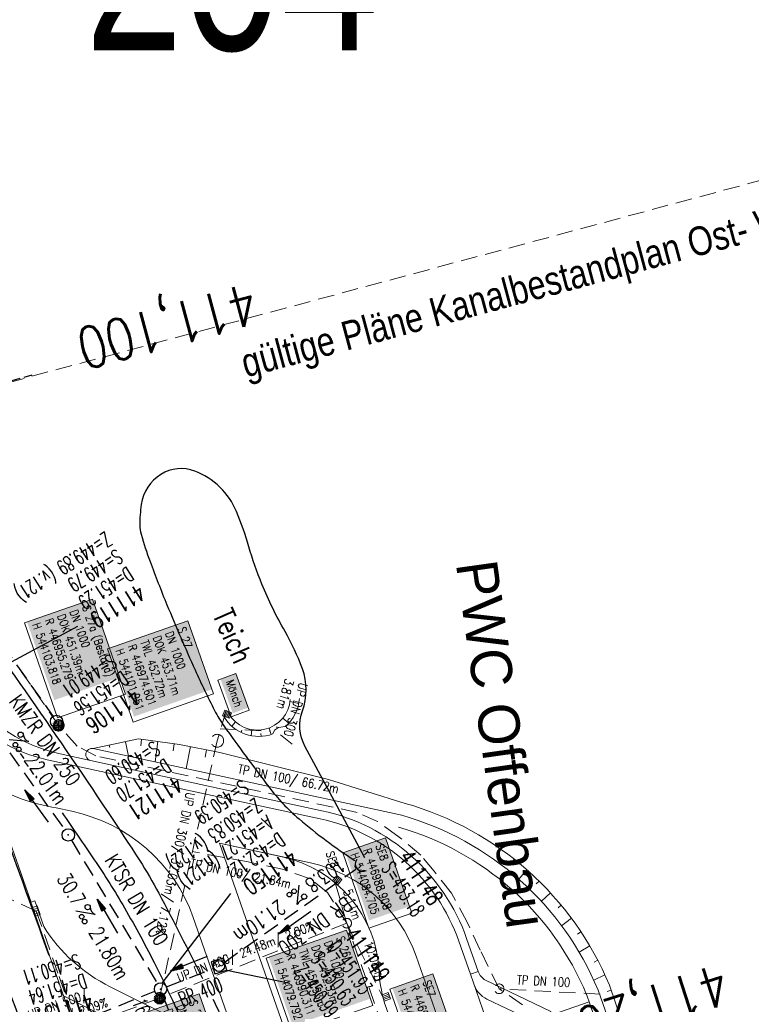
# Model space of a CAD drawing. Extents: x 446577 to 447240, y 443630 to 444842.
# Tile 47 of 71: x 446951 to 447040, y 444069 to 444189. Entities that reach past the tile are written whole.
import ezdxf
from ezdxf.enums import TextEntityAlignment as Align

# ---------------------------------------------------------------- set-up
doc = ezdxf.new("R2010")
doc.units = 0
doc.header["$LTSCALE"] = 2
doc.header["$MEASUREMENT"] = 0
for name, pattern in [('AUSGEZOGEN', [0]), ('GESTRICH-X2', [1.5, 1, -0.5]), ('GESTRICHELT', [0.75, 0.5, -0.25]), ('LINE_LT_1', [1.5, 1, -0.5])]:
    doc.linetypes.add(name, pattern=pattern)
doc.layers.get('0').update_dxf_attribs({"linetype": 'AUSGEZOGEN'})
for name, color, linetype in [('Beschriftung', 7, 'CONTINUOUS'), ('FBR', 8, 'CONTINUOUS'), ('GLOBAL', 7, 'CONTINUOUS'), ('HEKTOM', 250, 'GESTRICHELT'), ('Hintergrund', 7, 'CONTINUOUS'), ('Hintergrundplan', 7, 'CONTINUOUS'), ('KANAL', 7, 'GESTRICH-X2'), ('neu', 7, 'CONTINUOUS'), ('PFEIL', 7, 'CONTINUOUS'), ('Planeinteilung', 6, 'CONTINUOUS'), ('RRB', 4, 'AUSGEZOGEN'), ('SCHACHTNR', 6, 'CONTINUOUS'), ('SCHRIFT', 7, 'AUSGEZOGEN'), ('SCHSYMBOL', 7, 'AUSGEZOGEN'), ('TEXTO', 4, 'CONTINUOUS'), ('TEXTU', 4, 'CONTINUOUS')]:
    doc.layers.add(name, color=color, linetype=linetype)
doc.styles.add('12', font='arial.ttf', dxfattribs={"width": 0.8, "height": 1})
doc.styles.add('5', font='txt_____.ttf', dxfattribs={"width": 0.8, "height": 1})
doc.styles.add('6', font='txt_____.ttf', dxfattribs={"width": 0.8, "height": 1})
doc.styles.add('8', font='txt_____.ttf', dxfattribs={"width": 0.8, "height": 1})
doc.styles.add('ROMANS', font='romans.shx', dxfattribs={"width": 0.8})
doc.styles.add('UNIR-H', font='unir_h.shx', dxfattribs={"width": 0.8})
doc.styles.add('UNIR-O', font='unir_o.shx', dxfattribs={"height": 2.5})

# ---------------------------------------------------------------- blocks, each defined once
blk = doc.blocks.new('GST')
at = {"color": 0}
blk.add_circle((0, 0), 0.75, dxfattribs=at)
blk.add_point((0, 0), dxfattribs=at)
blk = doc.blocks.new('10')
blk.add_blockref('GST', (0, 0))
blk = doc.blocks.new('PFEIL2')
at = {"color": 0}
for p, q in [((0.88, 0), (-2.4, -0.01)), ((0.88, -0.27), (0.88, 0.28)), ((0.88, 0.28), (2.43, 0.01)), ((0.91, 0.27), (0.88, 0.26)), ((0.97, 0.26), (0.88, 0.25)), ((1.02, 0.25), (0.88, 0.23)), ((1.07, 0.24), (0.88, 0.21)), ((1.13, 0.23), (0.88, 0.19)), ((1.18, 0.22), (0.88, 0.17)), ((1.24, 0.21), (0.88, 0.15)), ((1.29, 0.21), (0.88, 0.14)), ((1.34, 0.2), (0.88, 0.12)), ((1.4, 0.19), (0.88, 0.1)), ((1.45, 0.18), (0.88, 0.08)), ((1.51, 0.17), (0.88, 0.06)), ((1.56, 0.16), (0.88, 0.04)), ((1.61, 0.15), (0.88, 0.02)), ((1.67, 0.14), (0.88, 0.01)), ((1.72, 0.13), (0.88, -0.01)), ((1.78, 0.12), (0.88, -0.03)), ((1.83, 0.11), (0.88, -0.05)), ((1.88, 0.1), (0.88, -0.07)), ((1.94, 0.09), (0.88, -0.09)), ((2.05, 0.08), (0.88, -0.12)), ((1.99, 0.08), (0.88, -0.11)), ((2.1, 0.07), (0.88, -0.14)), ((2.15, 0.06), (0.88, -0.16)), ((2.21, 0.05), (0.88, -0.18)), ((2.26, 0.04), (0.88, -0.2)), ((2.32, 0.03), (0.88, -0.22)), ((2.37, 0.02), (0.88, -0.23)), ((2.42, 0.01), (0.88, -0.25)), ((2.43, 0.01), (0.88, -0.27))]:
    blk.add_line(p, q, dxfattribs=at)
blk = doc.blocks.new('PROM')
blk.add_line((1.57, 1.82), (0.02, 0.02))
for centre, radius in [((0.32, 1.51), 0.317), ((0.94, 0.29), 0.283), ((1.64, 0.29), 0.283)]:
    blk.add_circle(centre, radius)
blk.add_arc((0.99, 2.68), 1.03, 239.1414, 303.3549)
blk = doc.blocks.new('20')
blk.add_lwpolyline([(-0.75, -0.75), (0.75, -0.75), (0.75, 0.75), (-0.75, 0.75)], close=True)
blk.add_circle((0, 0), 0.676)
blk.add_point((0, 0))
blk = doc.blocks.new('40')
at = {"color": 0}
blk.add_arc((0.02, 0.31), 0.91, 192.5363, 347.4637, dxfattribs=at)
blk.add_point((0, 0), dxfattribs=at)
blk = doc.blocks.new('SK-quadrat Rand')
at = {"color": 18, "lineweight": 9, "true_color": 0x000000}
for p, q in [((-0.4, 0.8), (-0.4, 0)), ((-0.4, 0.8), (0.4, 0.8)), ((-0.4, 0), (0.4, 0)), ((-0.2, 0.8), (-0.2, 0)), ((0, 0.8), (0, 0)), ((0.2, 0.8), (0.2, 0)), ((0.4, 0.8), (0.4, 0))]:
    blk.add_line(p, q, dxfattribs=at)
blk = doc.blocks.new('Muldenschacht')
at = {"color": 18, "lineweight": 9, "true_color": 0x000000}
for p, q in [((-0.599087, 0.002979), (-0.699187, 0.002979)), ((-0.569691, 0.188574), (-0.664892, 0.219507)), ((-0.492399, 0.083917), (-0.591181, 0.100105)), ((-0.484382, 0.356002), (-0.565365, 0.41484)), ((-0.444073, 0.230912), (-0.53319, 0.276499)), ((0.502013, 0.002979), (-0.498987, 0.002979)), ((0.474843, 0.165641), (-0.471817, 0.165641)), ((-0.350626, 0.358645), (-0.421053, 0.429778)), ((-0.351511, 0.488874), (-0.410348, 0.569857)), ((0.38186, 0.328304), (-0.378834, 0.328304)), ((-0.228204, 0.447647), (-0.274147, 0.536581)), ((-0.215015, 0.669384), (-0.184082, 0.574183)), ((-0.096655, 0.595502), (-0.080293, 0.496748)), ((0.001562, 0.503479), (0.001464, -0.497521)), ((0.001513, 0.703679), (0.001513, 0.603579)), ((0.093794, 0.596447), (0.078414, 0.497536)), ((0.218041, 0.669384), (0.187109, 0.574183)), ((0.271415, 0.539517), (0.226431, 0.450094)), ((0.413374, 0.569857), (0.354537, 0.488874)), ((0.425748, 0.42812), (0.355042, 0.357263)), ((0.447803, 0.22953), (0.537061, 0.27484)), ((0.568391, 0.41484), (0.487409, 0.356002)), ((0.4959, 0.080963), (0.594778, 0.096559)), ((0.572718, 0.188574), (0.667918, 0.219507)), ((0.602083, 0.008988), (0.702178, 0.00999)), ((-0.569691, -0.182617), (-0.664892, -0.21355)), ((-0.493148, -0.073251), (-0.59208, -0.088497)), ((-0.484382, -0.350045), (-0.565365, -0.408882)), ((-0.445326, -0.222488), (-0.534694, -0.267581)), ((0.474843, -0.159684), (-0.471817, -0.159684)), ((-0.352742, -0.35058), (-0.423593, -0.421292)), ((-0.351511, -0.482917), (-0.410348, -0.5639)), ((0.38186, -0.322346), (-0.378834, -0.322346)), ((-0.228006, -0.441793), (-0.273909, -0.530747)), ((-0.184082, -0.568226), (-0.215015, -0.663427)), ((-0.079489, -0.490923), (-0.095689, -0.589704)), ((0.001513, -0.597621), (0.001513, -0.697721)), ((0.079714, -0.491374), (0.095355, -0.590245)), ((0.187109, -0.568226), (0.218041, -0.663427)), ((0.271696, -0.533418), (0.226665, -0.444019)), ((0.354537, -0.482917), (0.413374, -0.5639)), ((0.426841, -0.421069), (0.355953, -0.350395)), ((0.446654, -0.225822), (0.535682, -0.271583)), ((0.487409, -0.350045), (0.568391, -0.408882)), ((0.496174, -0.073247), (0.595107, -0.088493)), ((0.572718, -0.182617), (0.667918, -0.21355))]:
    blk.add_line(p, q, dxfattribs=at)
for radius in [0.7007, 0.6006, 0.5005]:
    blk.add_circle((0.001513, 0.002979), radius, dxfattribs=at)
blk = doc.blocks.new('SK-rechteck Mitt')
at = {"color": 18, "lineweight": 9, "true_color": 0x000000}
for p, q in [((-0.375, 0.2), (-0.375, -0.2)), ((-0.375, 0.2), (0.375, 0.2)), ((-0.1875, 0.2), (-0.1875, -0.2)), ((0, 0.2), (0, -0.2)), ((0.1875, 0.2), (0.1875, -0.2)), ((0.375, 0.2), (0.375, -0.2)), ((-0.375, -0.2), (0.375, -0.2))]:
    blk.add_line(p, q, dxfattribs=at)
blk = doc.blocks.new('Schacht')
at = {"color": 18, "lineweight": 9, "true_color": 0x000000}
blk.add_circle((0, 0), 0.779, dxfattribs=at)

msp = doc.modelspace()

# ---------------------------------------------------------------- linework, layer by layer
at = {"layer": 'Beschriftung', "color": 18, "lineweight": 9, "true_color": 0x000000}
for points in [[(446959.62, 444118.58), (446963.65, 444107.04), (446955.4, 444104.16), (446951.37, 444115.7), (446959.62, 444118.58)], [(446971.22, 444115.95), (446974.32, 444107.07), (446964.56, 444103.66), (446961.46, 444112.54), (446971.22, 444115.95)], [(446977.07, 444109.55), (446978.68, 444105.08), (446976.49, 444104.29), (446974.87, 444108.76), (446977.07, 444109.55)], [(446995.25, 444089.61), (446998.44, 444080.47), (446993.22, 444078.65), (446990.03, 444087.79), (446995.25, 444089.61)], [(446990.49, 444078.4), (446993.68, 444069.26), (446983.93, 444065.85), (446980.74, 444074.99), (446990.49, 444078.4)], [(447000.99, 444073.08), (447004.22, 444063.81), (446999, 444061.98), (446995.76, 444071.25), (447000.99, 444073.08)], [(446972.59, 444070.68), (446975.83, 444061.42), (446966.08, 444058), (446962.84, 444067.27), (446972.59, 444070.68)]]:
    msp.add_lwpolyline(points, close=True, dxfattribs=at)
at = {"layer": 'FBR'}
for points in [[(446912.74, 444165.89, 0.00836), (446918.91, 444155.05, 0.011062), (446923.9, 444147.04, 0.002516), (446929.34, 444138.79, 0.004508), (446932.45, 444134.23, 0.004459), (446937.9, 444126.53, -0.002502), (446947.67, 444112.83, -0.004141), (446957.68, 444098.4, -0.005257), (446965.35, 444086.88, -0.023187), (446967.7, 444082.87, -0.005092), (446973.01, 444072.53, -0.027516)], [(446906.28, 444163.06, 0.003557), (446913.22, 444136.34, 0.004717), (446918.78, 444116.27, 0.000024), (446923.21, 444100.88, 0.003676), (446923.24, 444100.78, 0.000171), (446925.25, 444094.15, 0.000048), (446932.44, 444070.52, 0.000065), (446938.91, 444049.29, 0.003486), (446939.03, 444048.9, 0.003745), (446939.22, 444048.32, 0.000068), (446950.07, 444016.11, 0.000011), (446956.46, 443997.14, 0.001698), (446956.5, 443997.02, 0.000349), (446956.71, 443996.41, 0.000013), (446962.54, 443979.58, 0.000005), (446967.37, 443965.64, 0.00002), (446968.62, 443962.01, 0.001124), (446976.57, 443939.23, -0.000431), (446996.33, 443882.82)], [(446950.86, 444099.84, -0.000124), (446951.3, 444099.23, -0.004459)], [(446954.37, 444075.32, 0.001334), (446948.01, 444092.95, -0.039131)], [(446955.94, 444092.64, -0.003356), (446959.85, 444086.95, -0.017564), (446963.52, 444081.1, -0.015019), (446967.36, 444074, -0.011732), (446970.49, 444067.38, -0.021738), (446971.94, 444063.71, -0.002856), (446972.82, 444061.11, 0.004452), (446973.38, 444059.45, 0.000827), (446975.66, 444053.02, -0.00188)], [(446980.91, 443981.44, -0.00016), (446969.63, 444013.76, 0.000226), (446960.63, 444039.54, 0.000413), (446960.22, 444040.7, 0.000011), (446944.42, 444085.64, 0.000087), (446942.55, 444090.96, 0.001149)], [(446974.26, 444070.01, -0.000548), (446974.82, 444068.88, -0.027516), (446975.83, 444066.5, -0.010719), (446977.95, 444060.21)]]:
    msp.add_lwpolyline(points, format="xyb", dxfattribs=at)
at = {"layer": 'HEKTOM'}
msp.add_line((446942.64, 444143.17), (446952.64, 444145.88), dxfattribs=at)
at = {"layer": 'Hintergrund', "color": 254, "lineweight": 18, "true_color": 0xcccccc}
for p, q in [((446984.68, 444105.89), (446983.64, 444106.17)), ((446983.5, 444103.54), (446982.75, 444104.12)), ((446984.31, 444104.75), (446984.02, 444104.88)), ((446976.57, 444103.14), (446977.02, 444103.68)), ((446977.69, 444102.4), (446977.77, 444102.66)), ((446978.92, 444102), (446979, 444102.73)), ((446981.35, 444102.16), (446981.08, 444102.93)), ((446981.75, 444102.68), (446981.55, 444102.22)), ((446982.25, 444102.98), (446981.75, 444102.68)), ((446982.12, 444102.9), (446981.98, 444103.08)), ((446983.05, 444103.11), (446982.25, 444102.98)), ((446965.59, 444101.55), (446965.49, 444100.78)), ((446980.12, 444101.92), (446980.09, 444102.25)), ((446959.72, 444100.44), (446959.72, 444100.44)), ((446961.68, 444100.85), (446961.74, 444100.56)), ((446963.63, 444101.27), (446964, 444099.52)), ((446967.58, 444101.29), (446967.25, 444098.81)), ((446969.56, 444101.03), (446969.45, 444100.15)), ((446971.53, 444100.69), (446971, 444098)), ((446973.49, 444100.3), (446973.31, 444099.39)), ((446947.16, 444096.05), (446951.77, 444082.91)), ((447010.88, 444087), (447010.57, 444086.6)), ((447012.42, 444085.71), (447011.42, 444084.59)), ((447013.88, 444084.35), (447013.53, 444084)), ((446989.86, 443974.16), (446951.79, 444082.83)), ((447015.27, 444082.92), (447014.17, 444081.9)), ((447016.59, 444081.41), (447016.2, 444081.09)), ((447017.82, 444079.84), (447016.62, 444078.94)), ((447018.97, 444078.2), (447018.56, 444077.92)), ((447020.04, 444076.51), (447018.75, 444075.74)), ((447021.01, 444074.76), (447020.57, 444074.53)), ((447036.06, 443985.95), (447005.54, 444073.06)), ((447021.89, 444072.96), (447020.53, 444072.34)), ((446961.77, 444071.53), (446977.41, 444063.76)), ((446956.13, 444070.42), (446979.07, 444059.03)), ((447044.27, 444000.29), (447019.64, 444070.63)), ((447022.64, 444071.11), (447022.17, 444070.95))]:
    msp.add_line(p, q, dxfattribs=at)
for points in [[(446942.25, 444111.56, 0.260177), (446955.71, 444099.8), (446959.4, 444098.98)], [(447005.54, 444073.06), (447004.15, 444077.05, 0.260942), (446987.3, 444091.92), (446954.12, 444099.09, -0.263706), (446940.87, 444110.91)], [(446976.2, 444104.68, 0.739646), (446983.66, 444106.39)], [(446983.05, 444103.11, 0.201316), (446984.77, 444106.53)], [(446975.59, 444104.32, 0.360775), (446981.55, 444102.22)], [(446959.72, 444100.44), (446965.21, 444101.6), (446970.19, 444100.95), (446975.09, 444099.98), (446988.32, 444096.67), (446997.62, 444093.78, -0.229036), (447022.44, 444071.7), (447024.62, 444065.27)], [(446959.72, 444100.44, 1), (446959.4, 444098.98)], [(447058.04, 443898.17), (447060.45, 443908.25, 0.142317), (447059.59, 443926.35), (447038.72, 443985.93), (447045.75, 444000.55), (447021.05, 444071.13, 0.229036), (446997.21, 444092.34), (446959.72, 444100.44)], [(447006.49, 444073.39), (447005.09, 444077.38, 0.260872), (446987.51, 444092.9), (446959.4, 444098.98)], [(446947.16, 444096.05, 0.081099), (446955.22, 444093.23), (446957.11, 444092.82, -0.261684), (446971.88, 444079.94), (446977.53, 444063.8)], [(447019.67, 444070.55, 0.229036), (446996.8, 444090.9)], [(446995.3, 444069.02, -0.073165), (446994.47, 444073.31, 0.340625), (446982.66, 444087.3), (446975.08, 444088.94)], [(447019.09, 444017.77), (446998.96, 444075.23, 0.260942), (446986.14, 444086.55), (446982.67, 444087.3)], [(447052.14, 443907.87, 0.25604), (447048.34, 443921.78, -0.108089), (447044.98, 443927.23), (447034.87, 443956.09, -0.198913), (447035, 443958.38), (447037.29, 443963.15, 0.198913), (447037.42, 443965.45), (447036.59, 443967.81, 0.198904), (447035.06, 443969.52), (447030.29, 443971.81, -0.198904), (447028.76, 443973.52), (447027.48, 443977.18, -0.198904), (447027.61, 443979.47), (447029.9, 443984.24, 0.198823), (447030.03, 443986.53), (447019.09, 444017.77, 0.198905), (447017.56, 444019.48), (447012.79, 444021.77, -0.198904), (447011.26, 444023.48), (446998.61, 444059.59), (446995.3, 444069.02, -0.073165), (446994.47, 444073.31, 0.340428), (446982.67, 444087.3)], [(446953.72, 444078.82, 0.138326), (446961.77, 444071.53)], [(447005.54, 444073.06), (447006.49, 444073.39, 0.178875), (447007.39, 444072.31), (447015.3, 444068.51), (447015.98, 444066.54)], [(447036.18, 443985.61, -0.198904), (447036.31, 443987.9), (447038.6, 443992.67, 0.198904), (447038.73, 443994.96), (447013.84, 444066.02, 0.198904), (447012.31, 444067.74), (447007.54, 444070.03, -0.198904), (447006.01, 444071.74)], [(447036.18, 443985.61, -0.19879), (447036.31, 443987.9), (447038.6, 443992.67, 0.198903), (447038.73, 443994.96), (447013.84, 444066.02, 0.198934), (447012.31, 444067.74), (447007.54, 444070.03, -0.198904), (447006.01, 444071.74)]]:
    msp.add_lwpolyline(points, format="xyb", dxfattribs=at)
msp.add_lwpolyline([(446953.72, 444078.82), (446952.62, 444081.97), (446952.19, 444081.79), (446951.77, 444082.91)], dxfattribs=at)
at = {"layer": 'Hintergrundplan', "color": 254, "lineweight": 18, "true_color": 0xcccccc}
for p, q in [((446984.68, 444105.89), (446983.64, 444106.17)), ((446983.5, 444103.54), (446982.75, 444104.12)), ((446984.31, 444104.75), (446984.02, 444104.88)), ((446976.57, 444103.14), (446977.02, 444103.68)), ((446977.69, 444102.4), (446977.77, 444102.66)), ((446978.92, 444102), (446979, 444102.73)), ((446981.35, 444102.16), (446981.08, 444102.93)), ((446981.75, 444102.68), (446981.55, 444102.22)), ((446982.25, 444102.98), (446981.75, 444102.68)), ((446982.12, 444102.9), (446981.98, 444103.08)), ((446983.05, 444103.11), (446982.25, 444102.98)), ((446965.59, 444101.55), (446965.49, 444100.78)), ((446980.12, 444101.92), (446980.09, 444102.25)), ((446959.72, 444100.44), (446959.72, 444100.44)), ((446961.68, 444100.85), (446961.74, 444100.56)), ((446963.63, 444101.27), (446964, 444099.52)), ((446967.58, 444101.29), (446967.25, 444098.81)), ((446969.56, 444101.03), (446969.45, 444100.15)), ((446971.53, 444100.69), (446971, 444098)), ((446973.49, 444100.3), (446973.31, 444099.39)), ((446947.16, 444096.05), (446951.77, 444082.91)), ((446975.08, 444088.94), (447043.73, 443892.98)), ((447010.88, 444087), (447010.57, 444086.6)), ((447012.42, 444085.71), (447011.42, 444084.59)), ((447013.88, 444084.35), (447013.53, 444084)), ((446989.86, 443974.16), (446951.79, 444082.83)), ((447015.27, 444082.92), (447014.17, 444081.9)), ((447016.59, 444081.41), (447016.2, 444081.09)), ((447017.82, 444079.84), (447016.62, 444078.94)), ((447018.97, 444078.2), (447018.56, 444077.92)), ((447020.04, 444076.51), (447018.75, 444075.74)), ((447021.01, 444074.76), (447020.57, 444074.53)), ((447036.06, 443985.95), (447005.54, 444073.06)), ((447021.89, 444072.96), (447020.53, 444072.34)), ((446961.77, 444071.53), (446977.41, 444063.76)), ((446956.13, 444070.42), (446979.07, 444059.03)), ((447044.27, 444000.29), (447019.64, 444070.63)), ((447022.64, 444071.11), (447022.17, 444070.95))]:
    msp.add_line(p, q, dxfattribs=at)
for points in [[(446942.25, 444111.56, 0.260177), (446955.71, 444099.8), (446959.4, 444098.98)], [(447005.54, 444073.06), (447004.15, 444077.05, 0.260942), (446987.3, 444091.92), (446954.12, 444099.09, -0.263706), (446940.87, 444110.91)], [(446976.2, 444104.68, 0.739646), (446983.66, 444106.39)], [(446983.05, 444103.11, 0.201316), (446984.77, 444106.53)], [(446975.59, 444104.32, 0.360775), (446981.55, 444102.22)], [(446959.72, 444100.44), (446965.21, 444101.6), (446970.19, 444100.95), (446975.09, 444099.98), (446988.32, 444096.67), (446997.62, 444093.78, -0.229036), (447022.44, 444071.7), (447024.62, 444065.27)], [(446959.72, 444100.44, 1), (446959.4, 444098.98)], [(447058.04, 443898.17), (447060.45, 443908.25, 0.142317), (447059.59, 443926.35), (447038.72, 443985.93), (447045.75, 444000.55), (447021.05, 444071.13, 0.229036), (446997.21, 444092.34), (446959.72, 444100.44)], [(447006.49, 444073.39), (447005.09, 444077.38, 0.260872), (446987.51, 444092.9), (446959.4, 444098.98)], [(446947.16, 444096.05, 0.081099), (446955.22, 444093.23), (446957.11, 444092.82, -0.261684), (446971.88, 444079.94), (446977.53, 444063.8)], [(447019.67, 444070.55, 0.229036), (446996.8, 444090.9)], [(447019.09, 444017.77), (446998.96, 444075.23, 0.260942), (446986.14, 444086.55), (446975.08, 444088.94)], [(447052.14, 443907.87, 0.25604), (447048.34, 443921.78, -0.108089), (447044.98, 443927.23), (447034.87, 443956.09, -0.198913), (447035, 443958.38), (447037.29, 443963.15, 0.198913), (447037.42, 443965.45), (447036.59, 443967.81, 0.198904), (447035.06, 443969.52), (447030.29, 443971.81, -0.198904), (447028.76, 443973.52), (447027.48, 443977.18, -0.198904), (447027.61, 443979.47), (447029.9, 443984.24, 0.198823), (447030.03, 443986.53), (447019.09, 444017.77, 0.198905), (447017.56, 444019.48), (447012.79, 444021.77, -0.198904), (447011.26, 444023.48), (446998.61, 444059.59), (446995.3, 444069.02, -0.073165), (446994.47, 444073.31, 0.340428), (446982.67, 444087.3)], [(446953.72, 444078.82, 0.138326), (446961.77, 444071.53)], [(447036.18, 443985.61, -0.198904), (447036.31, 443987.9), (447038.6, 443992.67, 0.198904), (447038.73, 443994.96), (447013.84, 444066.02, 0.198904), (447012.31, 444067.74), (447007.54, 444070.03, -0.198904), (447006.01, 444071.74)]]:
    msp.add_lwpolyline(points, format="xyb", dxfattribs=at)
for points in [[(446953.72, 444078.82), (446952.62, 444081.97), (446952.19, 444081.79), (446951.77, 444082.91)], [(447015.98, 444066.54), (447016.93, 444066.87), (447016.38, 444068.43), (447019.97, 444069.69), (447021.39, 444065.63), (447017.8, 444064.37), (447017.26, 444065.93), (447016.31, 444065.6)], [(447015.98, 444066.54), (447016.93, 444066.87), (447016.38, 444068.43), (447019.97, 444069.69), (447021.39, 444065.63), (447017.8, 444064.37), (447017.26, 444065.93), (447016.31, 444065.6)]]:
    msp.add_lwpolyline(points, dxfattribs=at)
at = {"layer": 'Hintergrundplan', "color": 92, "lineweight": 9, "true_color": 0x00b400}
msp.add_lwpolyline([(447005.54, 444073.06), (447006.49, 444073.39, 0.178875), (447007.39, 444072.31), (447015.3, 444068.51), (447015.98, 444066.54)], format="xyb", dxfattribs=at)
at = {"layer": 'KANAL'}
for p, q in [((446933.09, 444135.09), (446954.84, 444104.34)), ((446944.34, 444107.25), (446956.28, 444090.56)), ((446957.09, 444089.31), (446967.53, 444071.91)), ((446975.62, 444074.47), (446991.62, 444085.81)), ((446968.62, 444071.53), (446974.31, 444073.75)), ((446951.66, 444064.81), (446967.22, 444070.97)), ((446968.16, 444070.56), (446971.91, 444060.41))]:
    msp.add_line(p, q, dxfattribs=at)
at = {"layer": 'KANAL', "color": 92, "lineweight": 18, "true_color": 0x00b400}
msp.add_line((446955.49, 444103.26, 451.39), (446950.98, 444109.81), dxfattribs=at)
at = {"layer": 'KANAL', "color": 92, "lineweight": 9, "true_color": 0x00b400}
for p, q in [((446975.87, 444105.04), (446974.79, 444101.39, 453.71)), ((446957.78, 444100.74), (446955.49, 444103.26, 451.39)), ((446974.79, 444101.39, 453.71), (446967.79, 444070.14, 452.27)), ((446960.03, 444099.56), (446957.78, 444100.74)), ((446991.79, 444092.69), (446960.03, 444099.56)), ((446994.28, 444091.59), (446991.79, 444092.69)), ((446996.74, 444089.82), (446994.28, 444091.59)), ((446999.53, 444087.51), (446996.74, 444089.82)), ((446952.81, 444080.72, 451.7), (446935.36, 444088.59, 451.1)), ((447001.13, 444085.57), (446999.53, 444087.51)), ((447003.25, 444082.9), (447001.13, 444085.57)), ((446989.12, 444084.15, 452.32), (446990.52, 444079.24)), ((447005.16, 444079.36), (447003.25, 444082.9)), ((446990.52, 444079.24), (446967.79, 444070.14, 452.27)), ((447010.56, 444021.29), (446990.52, 444079.24)), ((446990.52, 444079.24), (446994.94, 444070.17, 452.49)), ((447006.74, 444075.97), (447005.16, 444079.36)), ((447009.04, 444071.28, 453.01), (447006.74, 444075.97)), ((447021.31, 444070.62), (447009.04, 444071.28, 453.01)), ((447011.89, 444069.32), (447009.04, 444071.28, 453.01)), ((446967.79, 444070.14, 452.27), (446951.15, 444064.02, 451.69))]:
    msp.add_line(p, q, dxfattribs=at)
at = {"layer": 'KANAL', "color": 18, "lineweight": 18, "true_color": 0x000000}
for p, q in [((446975.6, 444104.36), (446975.87, 444105.04)), ((446976.04, 444104.98), (446975.78, 444104.3)), ((446975.95, 444104.24), (446976.21, 444104.91)), ((446976.37, 444104.85), (446976.12, 444104.18)), ((446975.15, 444102.84), (446981.25, 444102.56))]:
    msp.add_line(p, q, dxfattribs=at)
at = {"layer": 'KANAL', "color": 92, "lineweight": 9, "true_color": 0x00b400}
msp.add_lwpolyline([(446990.52, 444079.24), (446988.17, 444082.98), (446986.12, 444084.61), (446982.72, 444085.81), (446978.53, 444086.68), (446971.74, 444087.95)], dxfattribs=at)
at = {"layer": 'KANAL', "color": 18, "lineweight": 18, "true_color": 0x000000}
msp.add_polyline3d([(446975.43, 444104.42, 453.78), (446976.29, 444104.12, 453.77), (446976.54, 444104.79, 453.77), (446975.7, 444105.1, 453.78), (446975.43, 444104.42, 453.78)], close=True, dxfattribs=at)
for points in [[(446976.54, 444104.79, 453.77), (446976.37, 444104.85, 0), (446976.21, 444104.91, 0), (446976.04, 444104.98, 0), (446975.87, 444105.04, 0), (446975.7, 444105.1, 453.78)], [(446975.43, 444104.42, 453.78), (446975.6, 444104.36, 0), (446975.78, 444104.3, 0), (446975.95, 444104.24, 0), (446976.12, 444104.18, 0), (446976.29, 444104.12, 453.77)]]:
    msp.add_polyline3d(points, dxfattribs=at)
at = {"layer": 'KANAL', "color": 92, "lineweight": 9, "true_color": 0x00b400}
msp.add_polyline3d([(446952.81, 444080.72, 451.7), (446955.58, 444072.77, 451.78), (446958.41, 444064.7, 451.87), (446962.27, 444053.71, 451.98), (446965.36, 444044.89, 452.07), (446969.47, 444033.15, 452.18), (446972.29, 444025.09, 452.27), (446976.39, 444013.37, 452.37), (446979.21, 444005.29, 452.46), (446983.05, 443994.33, 452.56), (446986.15, 443985.51, 452.65), (446989.23, 443976.7, 452.74), (446993.08, 443965.72, 452.86), (446995.89, 443957.73, 452.92), (446998.69, 443949.71, 453.02), (447002.82, 443937.96, 453.12), (447006.94, 443926.16, 453.24), (447010.58, 443915.78, 453.33), (447013.89, 443906.36, 453.41), (447016.94, 443897.62, 453.48), (447020.14, 443888.43, 453.57)], dxfattribs=at)
at = {"layer": 'KANAL', "color": 18, "lineweight": 18, "true_color": 0x000000}
msp.add_circle((446967.79, 444070.14), 0.346, dxfattribs=at)
at = {"layer": 'neu', "color": 12, "linetype": 'LINE_LT_1', "lineweight": 9, "true_color": 0xc40000}
msp.add_line((446706.02, 444079.47), (447047.57, 444171.23), dxfattribs=at)
at = {"layer": 'RRB', "flags": 128}
msp.add_lwpolyline([(446992.72, 444087.16), (446988.75, 444094.56), (446985.45, 444100.72, -0.214128), (446985.14, 444105.01, 0.177774), (446985.14, 444110.12, 0.041739), (446983.03, 444114.65, -0.032567), (446980.22, 444120.4, -0.026923), (446978.63, 444124.94, 0.0286), (446977.13, 444129.22, 0.101905), (446975.11, 444132.17, 0.10062), (446972.06, 444134.11, 0.23542), (446967.94, 444133.72, 0.221644), (446965.56, 444130.06, 0.032997), (446965.37, 444127.56, 0.074914), (446965.53, 444126.46, 0.015713), (446966.63, 444123.15, 0.00969), (446968.68, 444117.89, 0.008089), (446972.1, 444109.99, 0.01274), (446974.47, 444105.06, 0.035489), (446975.6, 444103.2, 0.00839), (446981.05, 444095.79, 0.053318), (446984.73, 444091.9, 0.033759), (446991.5, 444086.86)], format="xyb", dxfattribs=at)
at = {"layer": 'SCHACHTNR'}
for p, q in [((446944.53, 444108.2), (446957.84, 444115.28)), ((446968.1, 444071.97), (446976.45, 444082.84)), ((446975.96, 444073.55), (446983.6, 444071.97))]:
    msp.add_line(p, q, dxfattribs=at)

# ---------------------------------------------------------------- block references
at = {"layer": 'KANAL'}
for name, p, rotation in [('Muldenschacht', (446955.49, 444103.26), 270), ('Schacht', (446974.79, 444101.39), 270), ('SK-quadrat Rand', (446989.12, 444084.15), 321.7396488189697), ('Muldenschacht', (446967.79, 444070.14), 270), ('SK-quadrat Rand', (446994.94, 444070.17), 289.2688179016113)]:
    msp.add_blockref(name, p, dxfattribs=dict(at, rotation=rotation))
at = {"layer": 'KANAL', "xscale": 1.5, "yscale": 1.5, "rotation": 289.2688179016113}
msp.add_blockref('SK-rechteck Mitt', (446952.81, 444080.72), dxfattribs=at)
at = {"layer": 'KANAL', "xscale": 0.75, "yscale": 0.75}
for p in [(446990.52, 444079.24), (447009.04, 444071.28)]:
    msp.add_blockref('Schacht', p, dxfattribs=at)
at = {"layer": 'PFEIL'}
for p, rotation in [((446952.83, 444093.47), 125.5591999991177), ((446961.45, 444080.09), 120.9520000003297), ((446984.19, 444079.32), 215.3114000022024), ((446971.36, 444074.36), 201.439699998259)]:
    msp.add_blockref('PFEIL2', p, dxfattribs=dict(at, rotation=rotation))
at = {"layer": 'SCHSYMBOL'}
for name, p, rotation in [('10', (446955.28, 444103.74), 286.353500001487), ('10', (446956.7, 444089.95), 286.7546999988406), ('40', (446992.23, 444086.24), 312.2177827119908), ('20', (446975, 444074.04), 287.3622999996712), ('10', (446967.91, 444071.25), 287.3781999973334)]:
    msp.add_blockref(name, p, dxfattribs=dict(at, rotation=rotation))
at = {"layer": 'TEXTU'}
for p, rotation in [((446949.49, 444101.5), 305.5591999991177), ((446984.73, 444083.89), 215.3114000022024), ((446957.59, 444080.69), 300.9520000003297)]:
    msp.add_blockref('PROM', p, dxfattribs=dict(at, rotation=rotation))

# ---------------------------------------------------------------- texts
at = {"layer": 'Beschriftung', "color": 18, "true_color": 0x000000, "char_height": 1, "attachment_point": 1, "line_spacing_factor": 0.959981, "style": '8', "bg_fill": 1, "box_fill_scale": 1.5, "bg_fill_color": 256, "bg_fill_true_color": 11599800, "bg_fill_transparency": 0}
for s, insert, rotation in [('S 27a (Bestand)^JDN 1000^JDOK 451.39m^JR 446955.279^JH 544103.818', (446959.31, 444117.94), 289.2551), ('S 27^JDN 1000^JDOK 453.71m^JTWL 452.72m^JR 446974.601^JH 544101.951', (446970.91, 444115.31), 289.2551), ('Mönch', (446976.77, 444108.91), 289.8405), ('SE8^JR 446988.908^JH 544084.705', (446994.94, 444088.98), 289.2551), ('S 26^JDN 1000^JDOK 452.53m^JTWL 450.93m^JR 446990.311^JH 544079.792', (446990.18, 444077.77), 289.2551), ('SE7^JR 446994.729^JH 544070.728', (447000.68, 444072.44), 289.2551), ('S 26a^JDN 1000^JDOK 452.27m^JTWL 450.44m^JR 446967.582^JH 544070.696', (446972.28, 444070.05), 289.2743)]:
    msp.add_mtext(s, dxfattribs=dict(at, insert=insert, rotation=rotation))
at = {"layer": 'Beschriftung', "color": 92, "true_color": 0x00b400, "char_height": 1.1, "attachment_point": 1, "line_spacing_factor": 0.959981, "style": '6'}
for s, insert, rotation in [('UP DN 300/^J3.81m', (446985.82, 444108.2), 253.4807), ('TP DN 100/ 66.72m', (446977.44, 444098.53), 348.6678), ('UP DN 300/ 32.03m/ 7.12%', (446972.09, 444094.96), 257.886), ('TP DN 100/ 21.84m', (446971.65, 444087.06), 348.2715), ('UP DN 400/ 24.48m/ 2.00%', (446969.77, 444073.09), 21.228), ('TP DN 100', (447011.23, 444072.93), 356.9004), ('UP DN 500/^J17.73m/ 2.09%', (446951.69, 444068.57), 20.1986)]:
    msp.add_mtext(s, dxfattribs=dict(at, insert=insert, rotation=rotation))
at = {"layer": 'GLOBAL', "color": 18, "true_color": 0x000000, "insert": (446988.92, 444088.09), "char_height": 1, "attachment_point": 1, "rotation": 289.078, "line_spacing_factor": 0.959981, "style": '5'}
msp.add_mtext('SE8', dxfattribs=at)
at = {"layer": 'GLOBAL', "color": 92, "true_color": 0x00b400, "char_height": 1.1, "attachment_point": 1, "rotation": 289.078, "line_spacing_factor": 0.959981, "style": '6'}
for s, insert in [('5.11m', (446991.11, 444083.49)), ('10.08m', (446993.64, 444077.21))]:
    msp.add_mtext(s, dxfattribs=dict(at, insert=insert))
at = {"layer": 'HEKTOM', "style": 'ROMANS', "width": 0.8}
for s, rotation, p in [('411,100', 195.1359, (446978.87, 444157.03)), ('411,200', 198.0108, (447035.95, 444074.45))]:
    msp.add_text(s, height=5, rotation=rotation, dxfattribs=at).set_placement(p)
at = {"layer": 'neu', "color": 12, "true_color": 0xc40000, "insert": (446977.37, 444148.83), "char_height": 3.5, "attachment_point": 1, "rotation": 15.0383, "line_spacing_factor": 0.959981, "style": '12'}
msp.add_mtext('gültige Pläne Kanalbestandplan Ost- Westseite Max Bögl', dxfattribs=at)
at = {"layer": 'Planeinteilung', "linetype": 'Continuous', "style": 'UNIR-H', "width": 0.8}
msp.add_text('204', height=20, dxfattribs=at).set_placement((446958.73, 444185.21))
at = {"layer": 'SCHACHTNR', "style": 'ROMANS'}
for s, height, rotation, width, p in [('Z=449.89 (v.121)', 1.8, 212.4131, 0.6, (446961.2, 444126.81)), ('S=449.79', 1.8, 212.4131, 0.6, (446962.53, 444124.72)), ('D=451.29', 1.8, 212.4131, 0.6, (446963.86, 444122.6)), ('411119', 2, 212.4131, 0.7, (446965.2, 444120.49)), ('S=449.01', 1.8, 214.1088, 0.6, (446961.76, 444112)), ('D=451.56', 1.8, 214.1088, 0.6, (446963.18, 444109.92)), ('411106', 2, 214.1088, 0.7, (446964.57, 444107.84)), ('S=450.60', 1.8, 212.7106, 0.6, (446967.06, 444101.43)), ('D=451.70', 1.8, 212.7106, 0.6, (446968.42, 444099.31)), ('411121', 2, 212.7106, 0.7, (446969.77, 444097.2)), ('S=450.39', 1.8, 214.9181, 0.6, (446977.77, 444096.74)), ('Z=450.83 (v.122)', 1.8, 214.9181, 0.6, (446979.39, 444094.5)), ('A=451.27 (n.121)', 1.8, 214.9181, 0.6, (446980.77, 444092.42)), ('D=452.12', 1.8, 214.9181, 0.6, (446982.21, 444090.35)), ('411150', 2, 214.9181, 0.7, (446983.64, 444088.31)), ('411148', 2, 302.755, 0.7, (446996.76, 444087.28)), ('S=453.18', 1.8, 302.755, 0.6, (446994.67, 444085.92)), ('411149', 2, 305.1469, 0.7, (446990.13, 444077.78)), ('D=451.93', 1.8, 305.1469, 0.6, (446988.1, 444076.34)), ('S=450.11', 1.8, 197.4172, 0.6, (446957.84, 444075.56)), ('S=450.63', 1.8, 305.1469, 0.6, (446986.06, 444074.9)), ('Z=450.99', 1.8, 305.1469, 0.6, (446984, 444073.45)), ('D=451.64', 1.8, 197.4172, 0.6, (446958.59, 444073.15)), ('411151', 2, 197.4172, 0.7, (446959.34, 444070.78))]:
    msp.add_text(s, height=height, rotation=rotation, dxfattribs=dict(at, width=width)).set_placement(p)
at = {"layer": 'SCHRIFT', "style": 'UNIR-O'}
msp.add_text('PWC Offenbau', height=5, rotation=277.9907, dxfattribs=at).set_placement((447003.77, 444122.9))
at = {"layer": 'SCHRIFT', "style": 'ROMANS', "width": 0.8}
msp.add_text('Teich', height=2.5, rotation=293.6867, dxfattribs=at).set_placement((446974.19, 444116.7))
at = {"layer": 'TEXTO', "style": 'ROMANS'}
for s, rotation, width, p in [('KMZR DN 250', 305.5592, 0.75, (446953.12, 444100.94)), ('KTSR DN 100', 300.952, 0.75, (446964.24, 444081.62)), ('BR DN 300', 215.3114, 0.75, (446986.18, 444079.62)), ('BR 400', 21.4397, 0.6, (446973.09, 444070.06))]:
    msp.add_text(s, height=1.8, rotation=rotation, dxfattribs=dict(at, width=width)).set_placement(p, align=Align.CENTER)
at = {"layer": 'TEXTU', "style": 'ROMANS'}
for s, rotation, width, p in [('22.01m', 305.5592, 0.75, (446951.24, 444099.05)), ('103.8', 215.3114, 0.75, (446989.55, 444087.32)), ('30.7', 300.952, 0.75, (446955.25, 444084.62)), ('21.10m', 215.3114, 0.75, (446982.27, 444082.16)), ('21.80m', 300.952, 0.75, (446959.12, 444078.12)), ('16.2', 290.2433, 0.6, (446964.4, 444069.69))]:
    msp.add_text(s, height=1.8, rotation=rotation, dxfattribs=dict(at, width=width)).set_placement(p)

doc.saveas('drawing.dxf')
